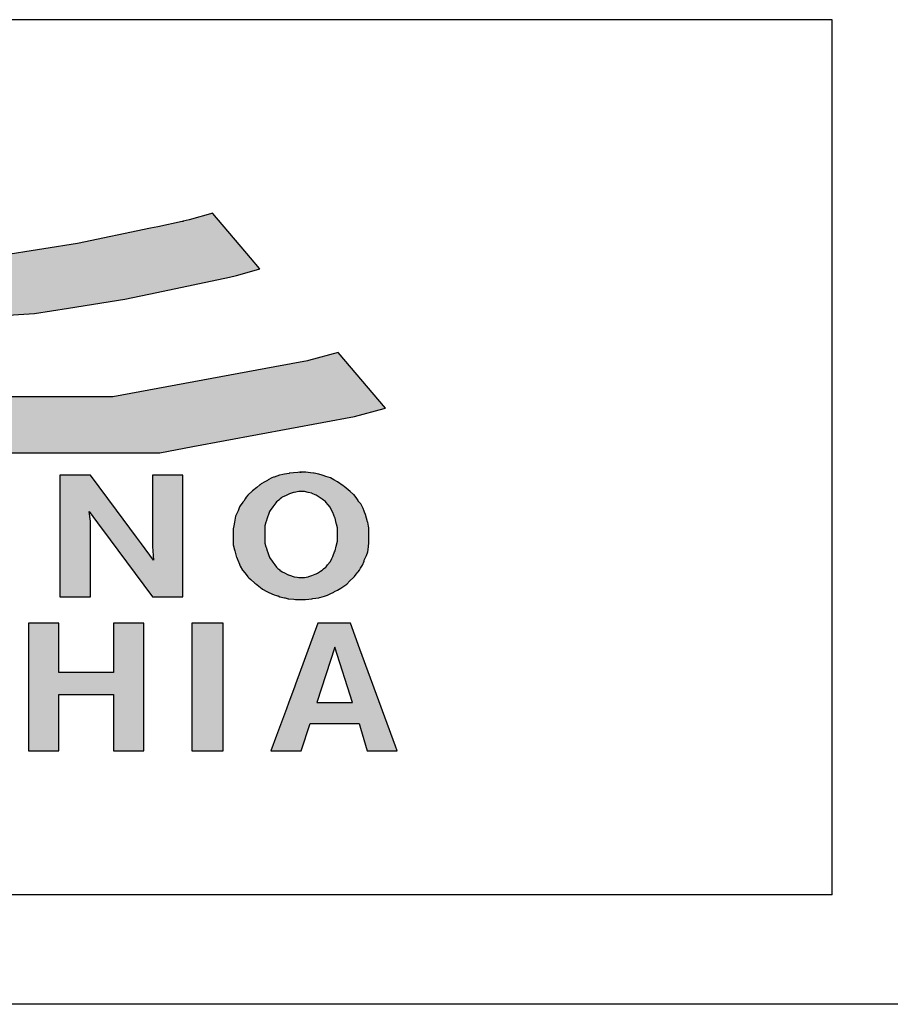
# Model space of a CAD drawing. Extents: x -1825 to 98, y 5678 to 6985.
# Tile 80 of 86: x 28 to 44, y 6487 to 6505. Entities that reach past the tile are written whole.
import ezdxf

# ---------------------------------------------------------------- set-up
doc = ezdxf.new("R2010")
doc.units = 0
doc.header["$MEASUREMENT"] = 0
doc.layers.add('CARIMBO', color=7, linetype='CONTINUOUS')

msp = doc.modelspace()

# ---------------------------------------------------------------- hatches: boundary and pattern name
at = {"layer": 'CARIMBO'}
h = msp.add_hatch(color=10, dxfattribs=at)
h.paths.add_polyline_path([(31.507, 6501.481), (31.509, 6501.48), (31.507, 6501.483)])
h.paths.add_polyline_path([(26.684, 6500.621), (28.249, 6499.65), (28.867, 6499.748), (27.384, 6500.668)])
h.paths.add_polyline_path([(27.384, 6500.668), (28.867, 6499.748), (29.901, 6499.913), (28.419, 6500.832)])
h.paths.add_polyline_path([(28.419, 6500.832), (29.901, 6499.913), (30.482, 6500.034), (29.036, 6500.93)])
h.paths.add_polyline_path([(30.947, 6501.329), (32.351, 6500.458), (32.368, 6500.463), (30.964, 6501.333)])
h.paths.add_polyline_path([(30.964, 6501.333), (32.368, 6500.463), (32.363, 6500.47), (30.969, 6501.334)])
h.paths.add_polyline_path([(30.969, 6501.334), (32.363, 6500.47), (32.198, 6500.665), (31.075, 6501.361)])
h.paths.add_polyline_path([(31.075, 6501.361), (32.198, 6500.665), (31.509, 6501.48), (31.507, 6501.481)])
h.paths.add_polyline_path([(30.502, 6501.236), (31.941, 6500.344), (32.351, 6500.458), (30.947, 6501.329)])
h.paths.add_polyline_path([(29.036, 6500.93), (30.482, 6500.034), (31.812, 6500.312), (30.367, 6501.208)])
h.paths.add_polyline_path([(30.367, 6501.208), (31.812, 6500.312), (31.941, 6500.344), (30.502, 6501.236)])
h.paths.add_polyline_path([(21.977, 6501.026), (24.061, 6499.734), (24.265, 6499.694), (22.208, 6500.969)])
h.paths.add_polyline_path([(22.208, 6500.969), (24.265, 6499.694), (24.43, 6499.661), (22.396, 6500.922)])
h.paths.add_polyline_path([(22.396, 6500.922), (24.43, 6499.661), (24.483, 6499.65), (22.452, 6500.91)])
h.paths.add_polyline_path([(22.452, 6500.91), (24.483, 6499.65), (24.859, 6499.615), (22.947, 6500.801)])
h.paths.add_polyline_path([(22.947, 6500.801), (24.859, 6499.615), (25.396, 6499.565), (23.618, 6500.668)])
h.paths.add_polyline_path([(24.264, 6500.607), (26.043, 6499.504), (26.744, 6499.551), (25.178, 6500.522)])
h.paths.add_polyline_path([(25.178, 6500.522), (26.744, 6499.551), (28.249, 6499.65), (26.684, 6500.621)])
h.paths.add_polyline_path([(23.618, 6500.668), (25.396, 6499.565), (26.043, 6499.504), (24.264, 6500.607)])
h.paths.add_polyline_path([(19.546, 6501.938), (21.268, 6500.871), (21.275, 6500.87), (19.552, 6501.938)])
h.paths.add_polyline_path([(19.552, 6501.938), (21.275, 6500.87), (21.34, 6500.863), (19.606, 6501.938)])
h.paths.add_polyline_path([(19.606, 6501.938), (21.34, 6500.863), (21.485, 6500.821), (19.682, 6501.939)])
h.paths.add_polyline_path([(19.682, 6501.939), (21.485, 6500.821), (21.574, 6500.795), (19.73, 6501.939)])
h.paths.add_polyline_path([(19.73, 6501.939), (21.574, 6500.795), (21.836, 6500.718), (19.868, 6501.939)])
h.paths.add_polyline_path([(20.402, 6501.888), (21.633, 6501.125), (21.597, 6501.157), (20.421, 6501.886)], flags=17)
h.paths.add_polyline_path([(20.421, 6501.886), (21.597, 6501.157), (21.49, 6501.251), (20.475, 6501.881)], flags=16)
h.paths.add_polyline_path([(20.475, 6501.881), (21.49, 6501.251), (21.311, 6501.409), (20.619, 6501.839)], flags=17)
h.paths.add_polyline_path([(20.619, 6501.839), (21.311, 6501.409), (21.225, 6501.493), (20.709, 6501.812)], flags=17)
h.paths.add_polyline_path([(20.709, 6501.812), (21.225, 6501.493), (20.971, 6501.736)], flags=17)
h.paths.add_polyline_path([(19.868, 6501.939), (23.073, 6499.951), (23.131, 6499.937), (19.902, 6501.939)])
h.paths.add_polyline_path([(19.902, 6501.939), (23.131, 6499.937), (23.261, 6499.905), (19.995, 6501.93)])
h.paths.add_polyline_path([(19.995, 6501.93), (23.261, 6499.905), (23.789, 6499.789), (20.402, 6501.888)])
h.paths.add_polyline_path([(22.498, 6500.108), (22.509, 6500.105), (22.484, 6500.12)], flags=17)
h.paths.add_polyline_path([(22.484, 6500.12), (22.509, 6500.105), (22.611, 6500.075), (22.356, 6500.234)], flags=17)
h.paths.add_polyline_path([(22.356, 6500.234), (22.611, 6500.075), (22.753, 6500.035), (22.177, 6500.392)], flags=16)
h.paths.add_polyline_path([(22.177, 6500.392), (22.753, 6500.035), (22.842, 6500.009), (22.09, 6500.475)], flags=17)
h.paths.add_polyline_path([(22.09, 6500.475), (22.842, 6500.009), (23.073, 6499.951), (21.836, 6500.718)], flags=17)
h.paths.add_polyline_path([(21.633, 6501.125), (23.789, 6499.789), (23.812, 6499.783), (21.661, 6501.117)])
h.paths.add_polyline_path([(21.661, 6501.117), (23.812, 6499.783), (23.879, 6499.77), (21.746, 6501.093)])
h.paths.add_polyline_path([(21.746, 6501.093), (23.879, 6499.77), (23.991, 6499.748), (21.888, 6501.052)])
h.paths.add_polyline_path([(21.888, 6501.052), (23.991, 6499.748), (24.061, 6499.734), (21.977, 6501.026)])
h.paths.add_polyline_path([(19.143, 6501.929), (20.767, 6500.922), (21.268, 6500.871), (19.546, 6501.938)])
h.paths.add_polyline_path([(18.933, 6500.888), (18.934, 6500.888), (18.931, 6500.89)])
h.paths.add_polyline_path([(18.931, 6500.89), (18.934, 6500.888), (19.646, 6500.904), (18.032, 6501.904)])
h.paths.add_polyline_path([(18.032, 6501.904), (19.646, 6500.904), (19.646, 6500.904), (18.032, 6501.904)])
h.paths.add_polyline_path([(18.032, 6501.904), (19.646, 6500.904), (20.417, 6500.921), (18.804, 6501.921)])
h.paths.add_polyline_path([(18.804, 6501.921), (20.417, 6500.921), (20.767, 6500.922), (19.143, 6501.929)])
h = msp.add_hatch(color=10, dxfattribs=at)
h.paths.add_polyline_path([(32.641, 6498.674), (34.1, 6497.769), (34.643, 6497.912), (33.237, 6498.784)])
h.paths.add_polyline_path([(33.237, 6498.784), (34.643, 6497.912), (34.663, 6497.918), (33.257, 6498.79)])
h.paths.add_polyline_path([(33.257, 6498.79), (34.663, 6497.918), (33.8, 6498.939)])
h.paths.add_polyline_path([(25.906, 6498.125), (27.553, 6497.104), (30.542, 6497.104), (28.894, 6498.125)])
h.paths.add_polyline_path([(28.894, 6498.125), (30.542, 6497.104), (31.144, 6497.217), (29.678, 6498.125)])
h.paths.add_polyline_path([(29.678, 6498.125), (31.144, 6497.217), (34.1, 6497.769), (32.641, 6498.674)])
h.paths.add_polyline_path([(19.699, 6499.348), (21.322, 6498.341), (23.059, 6498.376), (21.436, 6499.382)])
h.paths.add_polyline_path([(21.436, 6499.382), (23.059, 6498.376), (23.654, 6498.264), (21.837, 6499.39)])
h.paths.add_polyline_path([(22.8, 6499.279), (23.923, 6498.583), (23.264, 6499.19)], flags=17)
h.paths.add_polyline_path([(21.837, 6499.39), (23.654, 6498.264), (24.127, 6498.175), (22.157, 6499.396)])
h.paths.add_polyline_path([(22.157, 6499.396), (25.358, 6497.412), (25.423, 6497.394), (22.193, 6499.397)])
h.paths.add_polyline_path([(22.193, 6499.397), (25.423, 6497.394), (25.55, 6497.361), (22.299, 6499.376)])
h.paths.add_polyline_path([(24.786, 6497.562), (25.358, 6497.412), (24.127, 6498.175)], flags=17)
h.paths.add_polyline_path([(18.996, 6499.299), (20.565, 6498.326), (21.322, 6498.341), (19.699, 6499.348)])
h.paths.add_polyline_path([(24.49, 6498.429), (26.553, 6497.15), (26.721, 6497.115), (24.687, 6498.376)])
h.paths.add_polyline_path([(24.687, 6498.376), (26.721, 6497.115), (26.773, 6497.104), (24.738, 6498.365)])
h.paths.add_polyline_path([(24.738, 6498.365), (26.773, 6497.104), (27.553, 6497.104), (25.906, 6498.125)])
h.paths.add_polyline_path([(23.923, 6498.583), (26.071, 6497.252), (26.553, 6497.15), (24.49, 6498.429)])
h.paths.add_polyline_path([(22.299, 6499.376), (25.55, 6497.361), (26.071, 6497.252), (22.8, 6499.279)])
h.paths.add_polyline_path([(16.852, 6498.076), (17.544, 6498.123), (15.982, 6499.091)])
h.paths.add_polyline_path([(15.982, 6499.091), (17.544, 6498.123), (20.565, 6498.326), (18.996, 6499.299)])
h = msp.add_hatch(color=7, dxfattribs=at)
h.paths.add_polyline_path([(33.787, 6496.57), (33.719, 6496.609), (33.658, 6496.643), (33.576, 6496.671), (33.525, 6496.689), (33.507, 6496.695), (33.447, 6496.711), (33.444, 6496.712), (33.359, 6496.728), (33.349, 6496.73), (33.295, 6496.737), (33.207, 6496.748), (33.181, 6496.748), (33.121, 6496.748), (33.104, 6496.747), (33.063, 6496.743), (32.981, 6496.735), (32.907, 6496.728), (32.902, 6496.727), (32.822, 6496.712), (32.79, 6496.706), (32.736, 6496.695), (32.727, 6496.692), (32.631, 6496.659), (32.618, 6496.654), (32.588, 6496.643), (32.522, 6496.606), (32.51, 6496.599), (32.459, 6496.57), (32.393, 6496.537), (32.374, 6496.517), (32.369, 6496.514), (32.312, 6496.468), (32.233, 6496.405), (32.222, 6496.396), (32.159, 6496.343), (32.146, 6496.327), (32.117, 6496.29), (32.097, 6496.258), (32.074, 6496.221), (32.059, 6496.202), (32.008, 6496.135), (31.999, 6496.113), (31.969, 6496.04), (31.965, 6496.03), (31.93, 6495.957), (31.922, 6495.941), (31.902, 6495.835), (31.902, 6495.834), (31.89, 6495.77), (31.879, 6495.714), (31.879, 6495.699), (31.879, 6495.625), (31.879, 6495.581), (31.879, 6495.572), (31.879, 6495.519), (31.879, 6495.481), (31.879, 6495.434), (31.882, 6495.42), (31.902, 6495.328), (31.908, 6495.308), (31.922, 6495.259), (31.944, 6495.189), (31.945, 6495.186), (31.958, 6495.154), (31.965, 6495.137), (31.994, 6495.064), (32.008, 6495.032), (32.051, 6494.959), (32.059, 6494.949), (32.093, 6494.906), (32.098, 6494.9), (32.147, 6494.836), (32.159, 6494.821), (32.168, 6494.814), (32.202, 6494.784), (32.279, 6494.722), (32.316, 6494.693), (32.358, 6494.659), (32.374, 6494.646), (32.416, 6494.61), (32.497, 6494.569), (32.522, 6494.557), (32.588, 6494.524), (32.631, 6494.504), (32.671, 6494.494), (32.693, 6494.488), (32.701, 6494.485), (32.736, 6494.471), (32.822, 6494.452), (32.83, 6494.45), (32.888, 6494.435), (32.897, 6494.434), (32.988, 6494.424), (33.036, 6494.419), (33.187, 6494.419), (33.262, 6494.428), (33.316, 6494.435), (33.338, 6494.438), (33.444, 6494.452), (33.457, 6494.456), (33.507, 6494.471), (33.549, 6494.484), (33.606, 6494.501), (33.616, 6494.504), (33.655, 6494.524), (33.721, 6494.557), (33.734, 6494.564), (33.787, 6494.593), (33.85, 6494.626), (33.851, 6494.627), (33.943, 6494.688), (33.958, 6494.699), (34.013, 6494.76), (34.021, 6494.768), (34.083, 6494.821), (34.098, 6494.839), (34.149, 6494.906), (34.164, 6494.925), (34.192, 6494.959), (34.211, 6494.991), (34.235, 6495.032), (34.243, 6495.051), (34.273, 6495.124), (34.278, 6495.137), (34.321, 6495.223), (34.34, 6495.292), (34.341, 6495.297), (34.346, 6495.327), (34.355, 6495.395), (34.364, 6495.45), (34.364, 6495.465), (34.364, 6495.542), (34.364, 6495.572), (34.364, 6495.585), (34.364, 6495.677), (34.364, 6495.686), (34.364, 6495.73), (34.357, 6495.76), (34.34, 6495.835), (34.339, 6495.841), (34.321, 6495.905), (34.298, 6495.977), (34.282, 6496.017), (34.275, 6496.033), (34.255, 6496.083), (34.243, 6496.106), (34.212, 6496.168), (34.169, 6496.221), (34.164, 6496.229), (34.126, 6496.29), (34.092, 6496.333), (34.083, 6496.343), (34.021, 6496.396), (33.909, 6496.487), (33.892, 6496.501)])
h.paths.add_polyline_path([(33.382, 6496.335), (33.401, 6496.326), (33.507, 6496.257), (33.573, 6496.205), (33.575, 6496.202), (33.615, 6496.153), (33.651, 6496.108), (33.658, 6496.099), (33.674, 6496.068), (33.701, 6496.01), (33.739, 6495.916), (33.744, 6495.905), (33.764, 6495.819), (33.77, 6495.796), (33.787, 6495.73), (33.787, 6495.711), (33.787, 6495.665), (33.787, 6495.644), (33.787, 6495.608), (33.787, 6495.572), (33.787, 6495.543), (33.787, 6495.514), (33.787, 6495.486), (33.764, 6495.398), (33.764, 6495.397), (33.744, 6495.312), (33.736, 6495.291), (33.708, 6495.222), (33.701, 6495.206), (33.685, 6495.171), (33.658, 6495.117), (33.651, 6495.109), (33.607, 6495.054), (33.579, 6495.019), (33.573, 6495.012), (33.532, 6494.979), (33.507, 6494.959), (33.506, 6494.959), (33.478, 6494.94), (33.424, 6494.905), (33.401, 6494.89), (33.377, 6494.881), (33.321, 6494.859), (33.316, 6494.857), (33.262, 6494.841), (33.25, 6494.837), (33.216, 6494.828), (33.187, 6494.821), (33.144, 6494.821), (33.135, 6494.821), (33.079, 6494.821), (33.05, 6494.826), (32.993, 6494.837), (32.908, 6494.866), (32.893, 6494.872), (32.888, 6494.873), (32.822, 6494.906), (32.819, 6494.908), (32.779, 6494.926), (32.736, 6494.959), (32.734, 6494.961), (32.699, 6494.99), (32.693, 6494.995), (32.673, 6495.012), (32.641, 6495.055), (32.607, 6495.101), (32.591, 6495.123), (32.545, 6495.186), (32.542, 6495.194), (32.532, 6495.227), (32.522, 6495.259), (32.507, 6495.298), (32.502, 6495.312), (32.481, 6495.375), (32.479, 6495.381), (32.459, 6495.45), (32.459, 6495.474), (32.459, 6495.503), (32.459, 6495.572), (32.459, 6495.608), (32.459, 6495.609), (32.459, 6495.644), (32.459, 6495.702), (32.459, 6495.714), (32.459, 6495.766), (32.479, 6495.835), (32.483, 6495.846), (32.502, 6495.905), (32.516, 6495.941), (32.522, 6495.957), (32.545, 6496.03), (32.558, 6496.047), (32.607, 6496.115), (32.607, 6496.116), (32.659, 6496.185), (32.673, 6496.205), (32.693, 6496.221), (32.713, 6496.238), (32.736, 6496.257), (32.764, 6496.279), (32.779, 6496.29), (32.822, 6496.31), (32.838, 6496.318), (32.888, 6496.343), (32.908, 6496.35), (32.984, 6496.376), (32.993, 6496.379), (33.079, 6496.396), (33.08, 6496.396), (33.144, 6496.396), (33.18, 6496.396), (33.187, 6496.396), (33.25, 6496.379), (33.316, 6496.363), (33.322, 6496.36)], flags=16)
for points in [[(29.27, 6496.695), (28.713, 6496.695), (28.713, 6496.429), (28.713, 6496.361), (28.713, 6496.199), (28.713, 6495.865), (28.713, 6495.519), (28.713, 6494.817), (28.713, 6494.471), (29.27, 6494.471), (29.27, 6495.174), (29.27, 6495.519), (29.27, 6495.852), (29.27, 6495.854), (29.247, 6496.03), (29.469, 6495.731), (29.472, 6495.727), (29.929, 6495.111), (30.403, 6494.471), (30.96, 6494.471), (30.96, 6494.804), (30.96, 6494.806), (30.96, 6494.968), (30.96, 6495.036), (30.96, 6495.302), (30.96, 6495.647), (30.96, 6496.35), (30.96, 6496.695), (30.403, 6496.695), (30.403, 6495.993), (30.403, 6495.647), (30.403, 6495.381), (30.41, 6495.309), (30.426, 6495.137), (30.204, 6495.436), (30.111, 6495.562), (29.744, 6496.056)], [(28.69, 6493.307), (28.69, 6493.649), (28.69, 6493.709), (28.69, 6493.99), (28.236, 6493.99), (28.14, 6493.99), (28.14, 6493.648), (28.14, 6493.429), (28.14, 6493.027), (28.14, 6492.96), (28.14, 6492.617), (28.14, 6491.996), (28.14, 6491.655), (28.69, 6491.655), (28.69, 6492.276), (28.69, 6492.619), (28.69, 6492.686), (29.338, 6492.686), (29.692, 6492.686), (29.692, 6492.467), (29.692, 6492.065), (29.692, 6491.998), (29.692, 6491.655), (30.245, 6491.655), (30.245, 6491.722), (30.245, 6492.124), (30.245, 6492.343), (30.245, 6492.685), (30.245, 6492.745), (30.245, 6493.026), (30.245, 6493.647), (30.245, 6493.99), (29.692, 6493.99), (29.692, 6493.369), (29.692, 6493.088), (29.596, 6493.088), (29.043, 6493.088), (28.69, 6493.088)], [(31.695, 6493.635), (31.695, 6493.99), (31.122, 6493.99), (31.122, 6492.01), (31.122, 6491.655), (31.695, 6491.655)]]:
    msp.add_hatch(color=7, dxfattribs=at).paths.add_polyline_path(points)
h = msp.add_hatch(color=7, dxfattribs=at)
h.paths.add_polyline_path([(33.431, 6493.99), (33.02, 6492.875), (33, 6492.82), (32.898, 6492.543), (32.853, 6492.421), (32.674, 6491.934), (32.571, 6491.655), (33.125, 6491.655), (33.286, 6492.152), (33.528, 6492.152), (34.078, 6492.152), (34.186, 6492.152), (34.209, 6492.071), (34.331, 6491.655), (34.881, 6491.655), (34.849, 6491.741), (34.199, 6493.515), (34.024, 6493.99)])
h.paths.add_polyline_path([(33.738, 6493.549), (34.064, 6492.538), (33.411, 6492.538)], flags=16)

# ---------------------------------------------------------------- linework, layer by layer
at = {"layer": 'CARIMBO', "color": 6}
for p, q in [((42.833, 6505.02), (4.369, 6505.02)), ((42.833, 6489.02), (42.833, 6505.02)), ((42.833, 6489.02), (4.369, 6489.02)), ((84.833, 6487.02), (-84.167, 6487.02))]:
    msp.add_line(p, q, dxfattribs=at)
at = {"layer": 'CARIMBO', "color": 7}
for p, q in [((33.019, 6494.419), (33.201, 6494.419)), ((28.14, 6491.655), (28.69, 6491.655))]:
    msp.add_line(p, q, dxfattribs=at)
at = {"layer": 'CARIMBO', "color": 10, "invisible_edges": 5}
for points in [[(31.075, 6501.361), (32.198, 6500.665), (31.509, 6501.48), (31.507, 6501.481)], [(31.507, 6501.481), (31.509, 6501.48), (31.507, 6501.483)], [(30.502, 6501.236), (31.941, 6500.344), (32.351, 6500.458), (30.947, 6501.329)], [(30.947, 6501.329), (32.351, 6500.458), (32.368, 6500.463), (30.964, 6501.333)], [(30.964, 6501.333), (32.368, 6500.463), (32.363, 6500.47), (30.969, 6501.334)], [(30.969, 6501.334), (32.363, 6500.47), (32.198, 6500.665), (31.075, 6501.361)], [(29.036, 6500.93), (30.482, 6500.034), (31.812, 6500.312), (30.367, 6501.208)], [(30.367, 6501.208), (31.812, 6500.312), (31.941, 6500.344), (30.502, 6501.236)], [(28.419, 6500.832), (29.901, 6499.913), (30.482, 6500.034), (29.036, 6500.93)], [(27.384, 6500.668), (28.867, 6499.748), (29.901, 6499.913), (28.419, 6500.832)], [(25.178, 6500.522), (26.744, 6499.551), (28.249, 6499.65), (26.684, 6500.621)], [(26.684, 6500.621), (28.249, 6499.65), (28.867, 6499.748), (27.384, 6500.668)], [(33.257, 6498.79), (34.663, 6497.918), (33.8, 6498.939)], [(32.641, 6498.674), (34.1, 6497.769), (34.643, 6497.912), (33.237, 6498.784)], [(33.237, 6498.784), (34.643, 6497.912), (34.663, 6497.918), (33.257, 6498.79)], [(29.678, 6498.125), (31.144, 6497.217), (34.1, 6497.769), (32.641, 6498.674)], [(25.906, 6498.125), (27.553, 6497.104), (30.542, 6497.104), (28.894, 6498.125)], [(28.894, 6498.125), (30.542, 6497.104), (31.144, 6497.217), (29.678, 6498.125)]]:
    msp.add_3dface(points, dxfattribs=at)
at = {"layer": 'CARIMBO', "color": 7, "invisible_edges": 5}
for points in [[(32.981, 6496.735), (34.321, 6495.905), (34.298, 6495.977), (33.063, 6496.743)], [(33.063, 6496.743), (34.298, 6495.977), (34.282, 6496.017), (33.104, 6496.747)], [(33.102, 6496.748), (33.102, 6496.748), (33.121, 6496.748)], [(33.104, 6496.747), (34.282, 6496.017), (34.275, 6496.033), (33.121, 6496.748)], [(33.121, 6496.748), (34.275, 6496.033), (34.255, 6496.083), (33.181, 6496.748)], [(33.181, 6496.748), (34.255, 6496.083), (34.243, 6496.106), (33.207, 6496.748)], [(33.207, 6496.748), (34.243, 6496.106), (34.212, 6496.168), (33.295, 6496.737)], [(28.713, 6496.429), (30.111, 6495.562), (29.744, 6496.056), (28.713, 6496.695)], [(28.713, 6496.695), (29.744, 6496.056), (29.27, 6496.695)], [(30.403, 6495.993), (30.96, 6495.647), (30.96, 6496.35), (30.403, 6496.695)], [(30.403, 6496.695), (30.96, 6496.35), (30.96, 6496.695)], [(32.393, 6496.537), (34.346, 6495.327), (34.355, 6495.395), (32.459, 6496.57)], [(32.459, 6496.57), (34.355, 6495.395), (34.364, 6495.45), (32.51, 6496.599)], [(32.51, 6496.599), (34.364, 6495.45), (34.364, 6495.465), (32.522, 6496.606)], [(32.522, 6496.606), (34.364, 6495.465), (34.364, 6495.542), (32.588, 6496.643)], [(32.588, 6496.643), (34.364, 6495.542), (34.364, 6495.572), (32.618, 6496.654)], [(32.618, 6496.654), (34.364, 6495.572), (34.364, 6495.585), (32.631, 6496.659)], [(32.631, 6496.659), (34.364, 6495.585), (34.364, 6495.677), (32.727, 6496.692)], [(32.727, 6496.692), (34.364, 6495.677), (34.364, 6495.686), (32.736, 6496.695)], [(32.736, 6496.695), (34.364, 6495.686), (34.364, 6495.73), (32.79, 6496.706)], [(32.79, 6496.706), (34.364, 6495.73), (34.357, 6495.76), (32.822, 6496.712)], [(32.822, 6496.712), (34.357, 6495.76), (34.34, 6495.835), (32.902, 6496.727)], [(32.902, 6496.727), (34.34, 6495.835), (34.339, 6495.841), (32.907, 6496.728)], [(32.907, 6496.728), (34.339, 6495.841), (34.321, 6495.905), (32.981, 6496.735)], [(33.295, 6496.737), (34.212, 6496.168), (34.169, 6496.221), (33.349, 6496.73)], [(33.349, 6496.73), (34.169, 6496.221), (34.164, 6496.229), (33.359, 6496.728)], [(33.359, 6496.728), (34.164, 6496.229), (34.127, 6496.288), (33.444, 6496.712)], [(33.444, 6496.712), (34.127, 6496.288), (34.126, 6496.29), (33.447, 6496.711)], [(33.447, 6496.711), (34.126, 6496.29), (34.092, 6496.333), (33.507, 6496.695)], [(33.507, 6496.695), (34.092, 6496.333), (34.083, 6496.343), (33.525, 6496.689)], [(33.525, 6496.689), (34.083, 6496.343), (34.021, 6496.396), (33.576, 6496.671)], [(33.576, 6496.671), (34.021, 6496.396), (33.909, 6496.487), (33.658, 6496.643)], [(33.658, 6496.643), (33.909, 6496.487), (33.892, 6496.501), (33.719, 6496.609)], [(33.719, 6496.609), (33.892, 6496.501), (33.787, 6496.57)], [(28.713, 6496.361), (30.204, 6495.436), (30.111, 6495.562), (28.713, 6496.429)], [(32.159, 6496.343), (34.243, 6495.051), (34.273, 6495.124), (32.222, 6496.396)], [(32.222, 6496.396), (34.273, 6495.124), (34.278, 6495.137), (32.233, 6496.405)], [(32.233, 6496.405), (34.278, 6495.137), (34.321, 6495.223), (32.312, 6496.468)], [(32.312, 6496.468), (34.321, 6495.223), (34.34, 6495.292), (32.369, 6496.514)], [(32.369, 6496.514), (34.34, 6495.292), (34.341, 6495.297), (32.374, 6496.517)], [(32.374, 6496.517), (34.341, 6495.297), (34.346, 6495.327), (32.393, 6496.537)], [(32.993, 6496.379), (33.739, 6495.916), (33.702, 6496.009), (33.079, 6496.396)], [(33.079, 6496.396), (33.702, 6496.009), (33.701, 6496.01), (33.08, 6496.396)], [(33.08, 6496.396), (33.701, 6496.01), (33.674, 6496.068), (33.144, 6496.396)], [(33.144, 6496.396), (33.674, 6496.068), (33.658, 6496.099), (33.18, 6496.396)], [(33.18, 6496.396), (33.658, 6496.099), (33.651, 6496.108), (33.187, 6496.396)], [(33.187, 6496.396), (33.651, 6496.108), (33.615, 6496.153), (33.25, 6496.379)], [(28.713, 6496.199), (29.27, 6495.854), (29.247, 6496.03), (28.713, 6496.361)], [(32.008, 6496.135), (34.098, 6494.839), (34.149, 6494.906), (32.059, 6496.202)], [(32.059, 6496.202), (34.149, 6494.906), (34.164, 6494.925), (32.074, 6496.221)], [(32.074, 6496.221), (34.164, 6494.925), (34.192, 6494.959), (32.097, 6496.258)], [(32.097, 6496.258), (34.192, 6494.959), (34.211, 6494.991), (32.117, 6496.29)], [(32.117, 6496.29), (34.211, 6494.991), (34.235, 6495.032), (32.146, 6496.327)], [(32.146, 6496.327), (34.235, 6495.032), (34.243, 6495.051), (32.159, 6496.343)], [(32.659, 6496.185), (33.787, 6495.486), (33.787, 6495.514), (32.673, 6496.205)], [(32.673, 6496.205), (33.787, 6495.514), (33.787, 6495.543), (32.693, 6496.221)], [(32.693, 6496.221), (33.787, 6495.543), (33.787, 6495.572), (32.713, 6496.238)], [(32.713, 6496.238), (33.787, 6495.572), (33.787, 6495.606), (32.736, 6496.257)], [(32.736, 6496.257), (33.787, 6495.606), (33.787, 6495.608), (32.738, 6496.259)], [(32.738, 6496.259), (33.787, 6495.608), (33.787, 6495.644), (32.764, 6496.279)], [(32.764, 6496.279), (33.787, 6495.644), (33.787, 6495.665), (32.779, 6496.29)], [(32.779, 6496.29), (33.787, 6495.665), (33.787, 6495.711), (32.822, 6496.31)], [(32.822, 6496.31), (33.787, 6495.711), (33.787, 6495.73), (32.838, 6496.318)], [(32.838, 6496.318), (33.787, 6495.73), (33.77, 6495.796), (32.888, 6496.343)], [(32.888, 6496.343), (33.77, 6495.796), (33.764, 6495.819), (32.908, 6496.35)], [(32.908, 6496.35), (33.764, 6495.819), (33.744, 6495.905), (32.984, 6496.376)], [(32.984, 6496.376), (33.744, 6495.905), (33.739, 6495.916), (32.993, 6496.379)], [(33.25, 6496.379), (33.615, 6496.153), (33.575, 6496.202), (33.316, 6496.363)], [(33.316, 6496.363), (33.575, 6496.202), (33.573, 6496.205), (33.322, 6496.36)], [(33.322, 6496.36), (33.573, 6496.205), (33.507, 6496.257), (33.382, 6496.335)], [(33.382, 6496.335), (33.507, 6496.257), (33.401, 6496.326)], [(28.713, 6496.197), (29.27, 6495.852), (29.27, 6495.854), (28.713, 6496.199)], [(28.713, 6495.865), (29.27, 6495.519), (29.27, 6495.852), (28.713, 6496.197)], [(29.469, 6495.731), (30.426, 6495.137), (30.204, 6495.436), (29.247, 6496.03)], [(31.93, 6495.957), (33.958, 6494.699), (34.013, 6494.76), (31.965, 6496.03)], [(31.965, 6496.03), (34.013, 6494.76), (34.021, 6494.768), (31.969, 6496.04)], [(31.969, 6496.04), (34.021, 6494.768), (34.083, 6494.821), (31.999, 6496.113)], [(31.999, 6496.113), (34.083, 6494.821), (34.098, 6494.839), (32.008, 6496.135)], [(32.522, 6495.957), (33.708, 6495.222), (33.736, 6495.291), (32.545, 6496.03)], [(32.545, 6496.03), (33.736, 6495.291), (33.744, 6495.312), (32.558, 6496.047)], [(32.558, 6496.047), (33.744, 6495.312), (33.764, 6495.397), (32.607, 6496.115)], [(32.607, 6496.116), (33.764, 6495.398), (33.787, 6495.486), (32.659, 6496.185)], [(32.607, 6496.115), (33.764, 6495.397), (33.764, 6495.398), (32.607, 6496.116)], [(28.713, 6495.519), (29.27, 6495.174), (29.27, 6495.519), (28.713, 6495.865)], [(30.403, 6495.647), (30.96, 6495.302), (30.96, 6495.647), (30.403, 6495.993)], [(31.902, 6495.835), (33.851, 6494.627), (33.943, 6494.688), (31.922, 6495.941)], [(31.922, 6495.941), (33.943, 6494.688), (33.958, 6494.699), (31.93, 6495.957)], [(32.479, 6495.835), (33.651, 6495.109), (33.658, 6495.117), (32.483, 6495.846)], [(32.483, 6495.846), (33.658, 6495.117), (33.685, 6495.171), (32.502, 6495.905)], [(32.502, 6495.905), (33.685, 6495.171), (33.701, 6495.206), (32.516, 6495.941)], [(32.516, 6495.941), (33.701, 6495.206), (33.708, 6495.222), (32.522, 6495.957)], [(29.472, 6495.727), (30.96, 6494.804), (30.96, 6494.806), (29.469, 6495.731)], [(29.929, 6495.111), (30.96, 6494.471), (30.96, 6494.804), (29.472, 6495.727)], [(31.879, 6495.714), (33.734, 6494.564), (33.787, 6494.593), (31.89, 6495.77)], [(31.879, 6495.699), (33.721, 6494.557), (33.734, 6494.564), (31.879, 6495.714)], [(31.879, 6495.625), (33.655, 6494.524), (33.721, 6494.557), (31.879, 6495.699)], [(31.89, 6495.77), (33.787, 6494.593), (33.85, 6494.626), (31.902, 6495.834)], [(31.902, 6495.834), (33.85, 6494.626), (33.851, 6494.627), (31.902, 6495.835)], [(32.459, 6495.766), (33.607, 6495.054), (33.651, 6495.109), (32.479, 6495.835)], [(32.459, 6495.714), (33.579, 6495.019), (33.607, 6495.054), (32.459, 6495.766)], [(32.459, 6495.702), (33.573, 6495.012), (33.579, 6495.019), (32.459, 6495.714)], [(32.459, 6495.644), (33.532, 6494.979), (33.573, 6495.012), (32.459, 6495.702)], [(28.713, 6494.817), (29.27, 6494.471), (29.27, 6495.174), (28.713, 6495.519)], [(30.403, 6495.381), (30.96, 6495.036), (30.96, 6495.302), (30.403, 6495.647)], [(31.879, 6495.581), (33.616, 6494.504), (33.655, 6494.524), (31.879, 6495.625)], [(31.879, 6495.572), (33.606, 6494.501), (33.616, 6494.504), (31.879, 6495.581)], [(31.879, 6495.519), (33.549, 6494.484), (33.606, 6494.501), (31.879, 6495.572)], [(31.879, 6495.481), (33.507, 6494.471), (33.549, 6494.484), (31.879, 6495.519)], [(31.879, 6495.434), (33.457, 6494.456), (33.507, 6494.471), (31.879, 6495.481)], [(32.459, 6495.609), (33.507, 6494.959), (33.532, 6494.979), (32.459, 6495.644)], [(32.459, 6495.608), (33.506, 6494.959), (33.507, 6494.959), (32.459, 6495.609)], [(32.459, 6495.572), (33.478, 6494.94), (33.506, 6494.959), (32.459, 6495.608)], [(32.459, 6495.503), (33.424, 6494.905), (33.478, 6494.94), (32.459, 6495.572)], [(32.459, 6495.474), (33.401, 6494.89), (33.424, 6494.905), (32.459, 6495.503)], [(30.41, 6495.309), (30.96, 6494.968), (30.96, 6495.036), (30.403, 6495.381)], [(30.426, 6495.137), (30.96, 6494.806), (30.96, 6494.968), (30.41, 6495.309)], [(31.882, 6495.42), (33.444, 6494.452), (33.457, 6494.456), (31.879, 6495.434)], [(31.902, 6495.328), (33.338, 6494.438), (33.444, 6494.452), (31.882, 6495.42)], [(31.908, 6495.308), (33.316, 6494.435), (33.338, 6494.438), (31.902, 6495.328)], [(31.922, 6495.259), (33.262, 6494.428), (33.316, 6494.435), (31.908, 6495.308)], [(32.459, 6495.45), (33.377, 6494.881), (33.401, 6494.89), (32.459, 6495.474)], [(32.479, 6495.381), (33.321, 6494.859), (33.377, 6494.881), (32.459, 6495.45)], [(32.481, 6495.375), (33.316, 6494.857), (33.321, 6494.859), (32.479, 6495.381)], [(32.502, 6495.312), (33.262, 6494.841), (33.316, 6494.857), (32.481, 6495.375)], [(32.507, 6495.298), (33.25, 6494.837), (33.262, 6494.841), (32.502, 6495.312)], [(31.944, 6495.189), (33.187, 6494.419), (33.262, 6494.428), (31.922, 6495.259)], [(31.945, 6495.186), (33.183, 6494.419), (33.187, 6494.419), (31.944, 6495.189)], [(31.958, 6495.154), (33.144, 6494.419), (33.183, 6494.419), (31.945, 6495.186)], [(31.965, 6495.137), (33.123, 6494.419), (33.144, 6494.419), (31.958, 6495.154)], [(31.994, 6495.064), (33.036, 6494.419), (33.123, 6494.419), (31.965, 6495.137)], [(32.522, 6495.259), (33.216, 6494.828), (33.25, 6494.837), (32.507, 6495.298)], [(32.532, 6495.227), (33.187, 6494.821), (33.216, 6494.828), (32.522, 6495.259)], [(32.542, 6495.194), (33.144, 6494.821), (33.187, 6494.821), (32.532, 6495.227)], [(32.545, 6495.186), (33.135, 6494.821), (33.144, 6494.821), (32.542, 6495.194)], [(32.591, 6495.123), (33.079, 6494.821), (33.135, 6494.821), (32.545, 6495.186)], [(32.607, 6495.101), (33.05, 6494.826), (33.079, 6494.821), (32.591, 6495.123)], [(30.403, 6494.471), (30.403, 6494.471), (30.96, 6494.471), (29.929, 6495.111)], [(32.008, 6495.032), (32.988, 6494.424), (33.036, 6494.419), (31.994, 6495.064)], [(32.051, 6494.959), (32.897, 6494.434), (32.988, 6494.424), (32.008, 6495.032)], [(32.059, 6494.949), (32.888, 6494.435), (32.897, 6494.434), (32.051, 6494.959)], [(32.093, 6494.906), (32.83, 6494.45), (32.888, 6494.435), (32.059, 6494.949)], [(32.641, 6495.055), (32.993, 6494.837), (33.05, 6494.826), (32.607, 6495.101)], [(32.673, 6495.012), (32.908, 6494.866), (32.993, 6494.837), (32.641, 6495.055)], [(32.693, 6494.995), (32.893, 6494.872), (32.908, 6494.866), (32.673, 6495.012)], [(32.699, 6494.99), (32.888, 6494.873), (32.893, 6494.872), (32.693, 6494.995)], [(32.734, 6494.961), (32.822, 6494.906), (32.888, 6494.873), (32.699, 6494.99)], [(32.736, 6494.959), (32.819, 6494.908), (32.822, 6494.906), (32.734, 6494.961)], [(32.779, 6494.926), (32.779, 6494.926), (32.819, 6494.908), (32.736, 6494.959)], [(28.713, 6494.471), (28.713, 6494.471), (29.27, 6494.471), (28.713, 6494.817)], [(32.098, 6494.9), (32.822, 6494.452), (32.83, 6494.45), (32.093, 6494.906)], [(32.147, 6494.836), (32.736, 6494.471), (32.822, 6494.452), (32.098, 6494.9)], [(32.159, 6494.821), (32.701, 6494.485), (32.736, 6494.471), (32.147, 6494.836)], [(32.168, 6494.814), (32.693, 6494.488), (32.701, 6494.485), (32.159, 6494.821)], [(32.202, 6494.784), (32.671, 6494.494), (32.693, 6494.488), (32.168, 6494.814)], [(32.279, 6494.722), (32.631, 6494.504), (32.671, 6494.494), (32.202, 6494.784)], [(32.316, 6494.693), (32.588, 6494.524), (32.631, 6494.504), (32.279, 6494.722)], [(32.358, 6494.659), (32.522, 6494.557), (32.588, 6494.524), (32.316, 6494.693)], [(32.374, 6494.646), (32.497, 6494.569), (32.522, 6494.557), (32.358, 6494.659)], [(32.416, 6494.61), (32.416, 6494.61), (32.497, 6494.569), (32.374, 6494.646)], [(28.14, 6493.99), (28.69, 6493.649), (28.69, 6493.709), (28.236, 6493.99)], [(28.14, 6493.648), (28.69, 6493.307), (28.69, 6493.649), (28.14, 6493.99)], [(28.236, 6493.99), (28.69, 6493.709), (28.69, 6493.99)], [(29.692, 6493.99), (30.245, 6493.647), (30.245, 6493.99)], [(29.692, 6493.369), (30.245, 6493.026), (30.245, 6493.647), (29.692, 6493.99)], [(31.122, 6492.01), (31.695, 6491.655), (31.695, 6493.635), (31.122, 6493.99)], [(31.122, 6493.99), (31.695, 6493.635), (31.695, 6493.99)], [(33.02, 6492.875), (34.849, 6491.741), (34.199, 6493.515), (33.431, 6493.99)], [(33.431, 6493.99), (34.199, 6493.515), (34.024, 6493.99)], [(28.14, 6493.429), (28.69, 6493.088), (28.69, 6493.307), (28.14, 6493.648)], [(28.14, 6493.027), (28.69, 6492.686), (29.338, 6492.686), (28.14, 6493.429)], [(29.692, 6493.088), (30.245, 6492.745), (30.245, 6493.026), (29.692, 6493.369)], [(28.14, 6492.96), (28.69, 6492.619), (28.69, 6492.686), (28.14, 6493.027)], [(28.69, 6493.088), (29.338, 6492.686), (29.692, 6492.686), (29.043, 6493.088)], [(29.043, 6493.088), (30.245, 6492.343), (30.245, 6492.685), (29.596, 6493.088)], [(29.596, 6493.088), (30.245, 6492.685), (30.245, 6492.745), (29.692, 6493.088)], [(28.14, 6492.617), (28.69, 6492.276), (28.69, 6492.619), (28.14, 6492.96)], [(32.898, 6492.543), (33.528, 6492.152), (34.078, 6492.152), (33, 6492.82)], [(33, 6492.82), (34.078, 6492.152), (34.186, 6492.152), (33.02, 6492.875)], [(28.14, 6491.996), (28.69, 6491.655), (28.69, 6492.276), (28.14, 6492.617)], [(29.692, 6492.467), (30.245, 6492.124), (30.245, 6492.343), (29.692, 6492.686)], [(29.692, 6492.065), (30.245, 6491.722), (30.245, 6492.124), (29.692, 6492.467)], [(32.674, 6491.934), (33.125, 6491.655), (33.286, 6492.152), (32.853, 6492.421)], [(32.853, 6492.421), (33.286, 6492.152), (33.528, 6492.152), (32.898, 6492.543)], [(29.692, 6491.998), (30.245, 6491.655), (30.245, 6491.722), (29.692, 6492.065)], [(34.209, 6492.071), (34.881, 6491.655), (34.849, 6491.741), (34.186, 6492.152)], [(34.331, 6491.655), (34.331, 6491.655), (34.881, 6491.655), (34.209, 6492.071)], [(28.14, 6491.655), (28.14, 6491.655), (28.69, 6491.655), (28.14, 6491.996)], [(29.692, 6491.655), (29.692, 6491.655), (30.245, 6491.655), (29.692, 6491.998)], [(31.122, 6491.655), (31.122, 6491.655), (31.695, 6491.655), (31.122, 6492.01)], [(32.571, 6491.655), (32.571, 6491.655), (33.125, 6491.655), (32.674, 6491.934)]]:
    msp.add_3dface(points, dxfattribs=at)
at = {"layer": 'CARIMBO', "color": 7}
msp.add_3dface([(33.738, 6493.549), (33.411, 6492.538), (34.064, 6492.538), (33.738, 6493.549)], dxfattribs=at)

doc.saveas('drawing.dxf')
